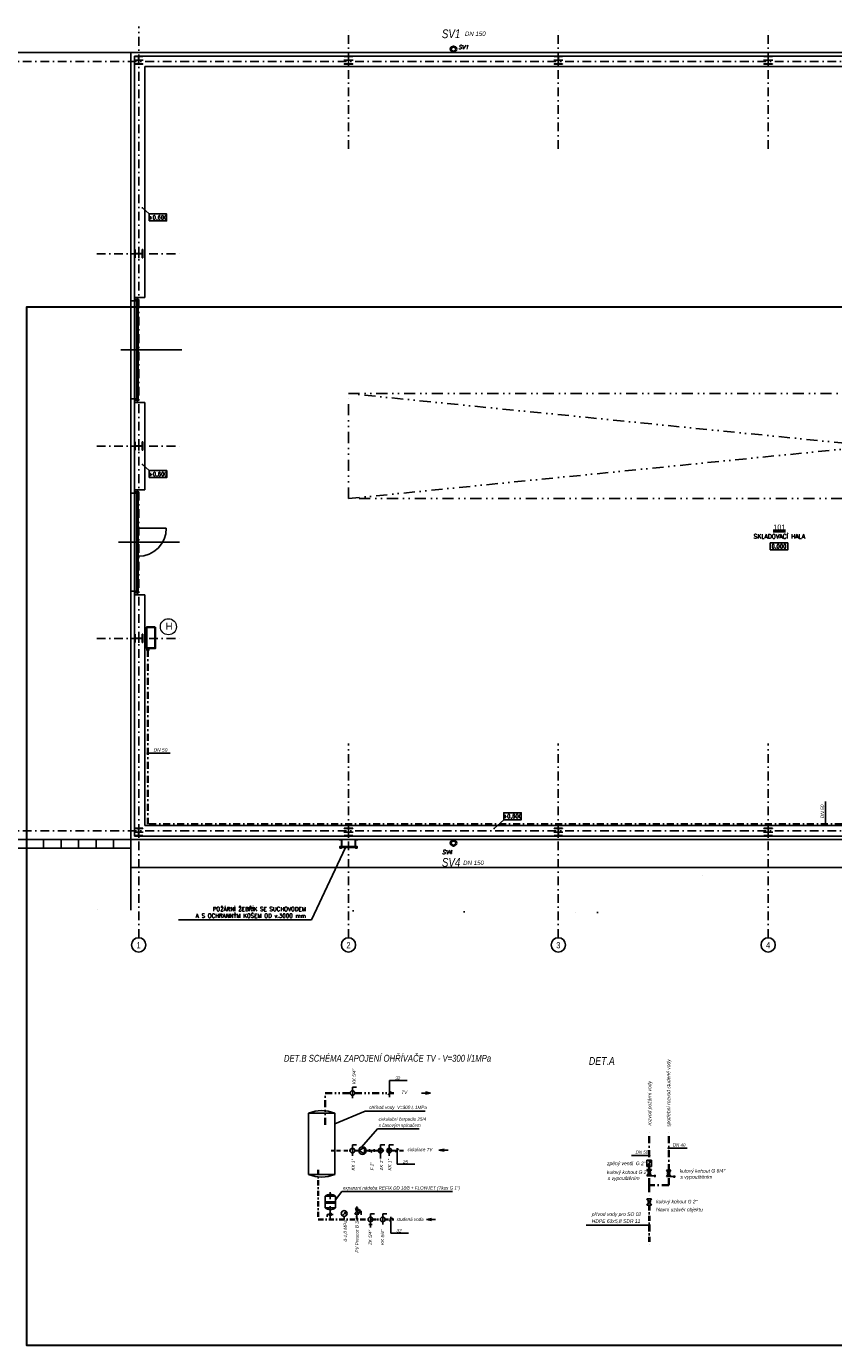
# Model space of a CAD drawing. Header units: millimetres. Extents: x 6435372 to 7248404, y 1559872 to 1886246.
# Tile 158 of 208: x 6866818 to 6889901, y 1756439 to 1794158. Entities that reach past the tile are written whole.
import ezdxf
from ezdxf.enums import TextEntityAlignment as Align

# ---------------------------------------------------------------- set-up
doc = ezdxf.new("R2010")
doc.units = ezdxf.units.MM
for name, pattern in [('ACAD_ISO13W100', [36, 12, -3, 12, -3, 0, -3, 0, -3]), ('CONTINOUS', [0]), ('CONTINUA', [0]), ('DASHDOT', [1, 0.5, -0.25, 0, -0.25]), ('DASHDOTX2', [2, 1, -0.5, 0, -0.5]), ('DIVIDE', [31.75, 12.7, -6.35, 0, -6.35, 0, -6.35]), ('DOT', [6.35, 0, -6.35]), ('DĚLICÍ', [1.25, 0.5, -0.25, 0, -0.25, 0, -0.25]), ('ČERCHOVANÁ', [1, 0.5, -0.25, 0, -0.25])]:
    doc.linetypes.add(name, pattern=pattern)
for name, color, linetype, lineweight in [('CKPOPISM', 8, 'Continuous', 50), ('CKPOPISM_POPIS', 8, 'Continuous', 25), ('LEGENDA', 7, 'Continuous', 0), ('UT_potrubí', 10, 'Continuous', 30), ('ZTI-cirkulace', 220, 'ACAD_ISO13W100', 30), ('ZTI-DEŠŤOVÁ-KANALIZACE', 210, 'KANALIZACE', 40), ('ZTI-POŽÁRNÍ', 200, 'ČERCHOVANÁ', 35), ('ZTI-VODA STUDENÁ', 170, 'ČERCHOVANÁ', 35), ('ZTI-VODA TEPLÁ', 10, 'DĚLICÍ', 35)]:
    doc.layers.add(name, color=color, linetype=linetype, lineweight=lineweight)
for name, color, linetype in [('matrice DPS', 122, 'Continuous'), ('ZTI', 7, 'Continuous'), ('ZTI-PROSTUPY', 7, 'Continuous'), ('ZTI_POPIS', 7, 'Continuous')]:
    doc.layers.add(name, color=color, linetype=linetype)
doc.styles.add('ARIAL', font='arial.ttf')
doc.styles.add('GENERATED_STYLE_1', font='arial.ttf')
doc.styles.add('INDRA', font='ariali.ttf')
doc.styles.add('KURZIVA', font='italic__.ttf')
doc.styles.get("Standard").update_dxf_attribs({"font": 'romans.shx'})
doc.linetypes.add('KANALIZACE', pattern='A,30,-3.5,["C",Standard,S=2.54,R=0,X=-3.81,Y=-1.27],-0.001', length=33.501)
doc.dimstyles.new('CADKON', dxfattribs={"dimscale": 100, "dimtxt": 2.2, "dimasz": 2.5, "dimexe": 1.8, "dimexo": 5, "dimgap": 0.6, "dimtad": 1, "dimrnd": 1, "dimtxsty": 'Standard', "dimblk1": 'OBLIQUE', "dimblk2": 'OBLIQUE', "dimsah": 1, "dimcen": 2.5, "dimadec": 1, "dimazin": 2, "dimtfac": 1, "dimtdec": 4, "dimtix": 1, "dimtmove": 2, "dimatfit": 3, "dimldrblk": 'OPEN30', "dimfxl": 5, "dimfxlon": 1, "dimtolj": 1, "dimarcsym": 0})
doc.dimstyles.new('CADKON$7', dxfattribs={"dimscale": 100, "dimtxt": 2.5, "dimasz": 2.5, "dimexe": 1.8, "dimexo": 5, "dimgap": 0.6, "dimtad": 1, "dimrnd": 1, "dimtxsty": 'Standard', "dimblk1": 'OBLIQUE', "dimblk2": 'OBLIQUE', "dimsah": 1, "dimcen": 2.5, "dimadec": 1, "dimazin": 2, "dimtfac": 1, "dimtdec": 4, "dimtix": 1, "dimtmove": 0, "dimatfit": 3, "dimldrblk": 'DOTSMALL', "dimfxl": 5, "dimfxlon": 1, "dimtfill": 1, "dimtolj": 1, "dimarcsym": 0})

# ---------------------------------------------------------------- blocks, each defined once
blk = doc.blocks.new('CK_S_EXT_HEAHEA240')
for p, q in [((-120, 115), (120, 115.0000000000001)), ((-120, 115), (-120, 103)), ((-120, 103), (-24.75, 103)), ((-3.75, -82), (-3.75, 82)), ((3.75, -82), (3.75, 82)), ((120, 103.0000000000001), (24.75, 103)), ((120, 115.0000000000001), (120, 103.0000000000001)), ((-120, -114.9999999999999), (-120, -102.9999999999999)), ((-120, -102.9999999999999), (-24.75, -103)), ((-120, -114.9999999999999), (120, -115)), ((120, -103), (24.75, -103)), ((120, -115), (120, -103))]:
    blk.add_line(p, q)
for centre, start, end in [((-24.75, 82), 0, 90), ((24.75, 82), 90, 180), ((-24.75, -82), 270, 0), ((24.75, -82), 180, 270)]:
    blk.add_arc(centre, 21, start, end)
blk = doc.blocks.new('*U1021')
at = {"color": 0, "linetype": 'ByBlock', "lineweight": -2}
blk.add_lwpolyline([(-5, -2), (5, -2), (5, 2), (-5, 2), (-5, -2)], dxfattribs=at)
blk = doc.blocks.new('_Oblique')
at = {"color": 0, "lineweight": -2}
blk.add_line((-0.5, -0.5), (0.5, 0.5), dxfattribs=at)
blk = doc.blocks.new('CKBL2031616152541')
blk = doc.blocks.new('_DotSmall')
at = {"color": 0, "linetype": 'ByBlock', "const_width": 0.5}
blk.add_lwpolyline([(-0.0625, 0, 1), (0.0625, 0, 1)], format="xyb", close=True, dxfattribs=at)

msp = doc.modelspace()

# ---------------------------------------------------------------- linework, layer by layer
at = {"layer": 'matrice DPS', "linetype": 'DASHDOT', "ltscale": 500}
for p, q in [((6870028.82786731, 1768099.774354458), (6870028.82786731, 1794158.008264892)), ((6876028.82786731, 1790658.008264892), (6876028.82786731, 1794158.008264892)), ((6882028.82786731, 1790658.008264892), (6882028.82786731, 1794158.008264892)), ((6888028.82786731, 1790658.008264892), (6888028.82786731, 1794158.008264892)), ((6858716.072197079, 1793158.008264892), (6913028.82786731, 1793158.008264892)), ((6868828.347661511, 1787658.008264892), (6871229.30807311, 1787658.008264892)), ((6868828.347661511, 1782158.008264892), (6871229.30807311, 1782158.008264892)), ((6868828.347661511, 1776658.008264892), (6871229.30807311, 1776658.008264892)), ((6876028.82786731, 1768099.774354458), (6876028.82786731, 1773658.008264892)), ((6882028.82786731, 1768099.774354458), (6882028.82786731, 1773658.008264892)), ((6888028.82786731, 1768099.774354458), (6888028.82786731, 1773658.008264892)), ((6858716.072197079, 1771158.008264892), (6896028.82786731, 1771158.008264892))]:
    msp.add_line(p, q, dxfattribs=at)
at = {"layer": 'matrice DPS', "ltscale": 500}
for p, q in [((6869808.82786731, 1793408.008264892), (6860308.82786731, 1793408.008264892)), ((6869808.82786731, 1793408.008264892), (6861547.712166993, 1793408.008264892)), ((6869808.82786731, 1793408.008264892), (6861608.82786731, 1793408.008264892)), ((6912248.82786731, 1793408.008264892), (6869808.82786731, 1793408.008264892)), ((6869808.82786731, 1793408.008264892), (6869808.82786731, 1786308.008264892)), ((6870158.82786731, 1793193.008264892), (6869898.82786731, 1793193.008264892)), ((6912148.82786731, 1793308.008264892), (6869908.82786731, 1793308.008264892)), ((6869908.82786731, 1793308.008264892), (6869908.82786731, 1786308.008264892)), ((6870028.82786731, 1793353.008264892), (6870028.82786731, 1793068.008264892)), ((6876158.82786731, 1793193.008264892), (6875898.82786731, 1793193.008264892)), ((6876028.82786731, 1793353.008264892), (6876028.82786731, 1793068.008264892)), ((6882158.82786731, 1793193.008264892), (6881898.82786731, 1793193.008264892)), ((6882028.82786731, 1793353.008264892), (6882028.82786731, 1793068.008264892)), ((6888158.82786731, 1793193.008264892), (6887898.82786731, 1793193.008264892)), ((6888028.82786731, 1793353.008264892), (6888028.82786731, 1793068.008264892)), ((6870208.82786731, 1793008.008264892), (6911848.82786731, 1793008.008264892)), ((6870208.82786731, 1786408.008264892), (6870208.82786731, 1793008.008264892)), ((6869903.82786731, 1787658.008264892), (6870153.82786731, 1787658.008264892)), ((6870028.82786731, 1787788.008264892), (6870028.82786731, 1787528.008264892)), ((6869908.82786731, 1786408.008264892), (6870208.82786731, 1786408.008264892)), ((6870068.82786731, 1786408.008264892), (6869918.82786731, 1786408.008264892)), ((6869918.82786731, 1786308.008264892), (6869918.82786731, 1786408.008264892)), ((6869808.82786731, 1783508.008264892), (6869808.82786731, 1786308.008264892)), ((6869908.82786731, 1786308.008264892), (6869808.82786731, 1786308.008264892)), ((6869908.82786731, 1786358.008264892), (6869908.82786731, 1783458.008264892)), ((6869908.82786731, 1783508.008264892), (6869908.82786731, 1786308.008264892)), ((6869918.82786731, 1786308.008264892), (6869958.82786731, 1786308.008264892)), ((6869958.82786731, 1786348.008264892), (6869958.82786731, 1786308.008264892)), ((6869968.82786731, 1786368.008264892), (6869968.82786731, 1783448.008264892)), ((6869968.82786731, 1786368.008264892), (6870018.82786731, 1786368.008264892)), ((6870018.82786731, 1786368.008264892), (6870018.82786731, 1783448.008264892)), ((6871258.82786731, 1784908.008264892), (6869515.2706508, 1784908.008264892)), ((6869808.82786731, 1783508.008264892), (6869808.82786731, 1780808.008264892)), ((6869908.82786731, 1783508.008264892), (6869808.82786731, 1783508.008264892)), ((6869908.82786731, 1783508.008264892), (6869908.82786731, 1780808.008264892)), ((6869908.82786731, 1783408.008264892), (6870208.82786731, 1783408.008264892)), ((6869918.82786731, 1783508.008264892), (6869918.82786731, 1783408.008264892)), ((6869918.82786731, 1783508.008264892), (6869958.82786731, 1783508.008264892)), ((6870068.82786731, 1783408.008264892), (6869918.82786731, 1783408.008264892)), ((6869958.82786731, 1783468.008264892), (6869958.82786731, 1783508.008264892)), ((6869968.82786731, 1783448.008264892), (6870018.82786731, 1783448.008264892)), ((6870208.82786731, 1780908.008264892), (6870208.82786731, 1783408.008264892)), ((6870028.82786731, 1782288.008264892), (6870028.82786731, 1782028.008264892)), ((6869903.82786731, 1782158.008264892), (6870153.82786731, 1782158.008264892)), ((6869808.82786731, 1778008.008264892), (6869808.82786731, 1780808.008264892)), ((6869908.82786731, 1780808.008264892), (6869808.82786731, 1780808.008264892)), ((6869908.82786731, 1780908.008264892), (6870208.82786731, 1780908.008264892)), ((6869908.82786731, 1780858.008264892), (6869908.82786731, 1777958.008264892)), ((6869908.82786731, 1778008.008264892), (6869908.82786731, 1780808.008264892)), ((6870068.82786731, 1780908.008264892), (6869918.82786731, 1780908.008264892)), ((6869918.82786731, 1780808.008264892), (6869918.82786731, 1780908.008264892)), ((6869918.82786731, 1780808.008264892), (6869958.82786731, 1780808.008264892)), ((6869958.82786731, 1780848.008264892), (6869958.82786731, 1780808.008264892)), ((6869968.82786731, 1780868.008264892), (6869968.82786731, 1777948.008264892)), ((6869968.82786731, 1780868.008264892), (6870018.82786731, 1780868.008264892)), ((6870018.82786731, 1780868.008264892), (6870018.82786731, 1777948.008264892)), ((6869968.82786731, 1779008.008264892), (6869968.82786731, 1779908.008264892)), ((6870018.82786731, 1779908.008264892), (6869968.82786731, 1779908.008264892)), ((6869968.82786731, 1779808.008264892), (6869968.82786731, 1779908.008264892)), ((6869968.82786731, 1779908.008264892), (6870018.82786731, 1779908.008264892)), ((6869968.82786731, 1779808.008264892), (6869968.82786731, 1778908.008264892)), ((6870018.82786731, 1779808.008264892), (6869968.82786731, 1779808.008264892)), ((6870018.82786731, 1779008.008264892), (6870018.82786731, 1779908.008264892)), ((6870018.82786731, 1779908.008264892), (6870018.82786731, 1779808.008264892)), ((6870018.82786731, 1779808.008264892), (6870018.82786731, 1778908.008264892)), ((6870018.82786731, 1779808.008264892), (6870818.82786731, 1779808.008264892)), ((6871200.429837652, 1779408.008264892), (6869455.347856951, 1779408.008264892)), ((6869818.82786731, 1779408.008264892), (6871034.82786731, 1779408.008264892)), ((6870018.82786731, 1779008.008264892), (6869968.82786731, 1779008.008264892)), ((6869968.82786731, 1779008.008264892), (6870018.82786731, 1779008.008264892)), ((6869968.82786731, 1778908.008264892), (6869968.82786731, 1779008.008264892)), ((6870018.82786731, 1778908.008264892), (6869968.82786731, 1778908.008264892)), ((6870018.82786731, 1779008.008264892), (6870018.82786731, 1778908.008264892)), ((6869808.82786731, 1778008.008264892), (6869808.82786731, 1770908.008264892)), ((6869908.82786731, 1778008.008264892), (6869808.82786731, 1778008.008264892)), ((6869908.82786731, 1778008.008264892), (6869908.82786731, 1771008.008264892)), ((6869908.82786731, 1777908.008264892), (6870208.82786731, 1777908.008264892)), ((6869918.82786731, 1778008.008264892), (6869918.82786731, 1777908.008264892)), ((6869918.82786731, 1778008.008264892), (6869958.82786731, 1778008.008264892)), ((6870068.82786731, 1777908.008264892), (6869918.82786731, 1777908.008264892)), ((6869958.82786731, 1777968.008264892), (6869958.82786731, 1778008.008264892)), ((6869968.82786731, 1777948.008264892), (6870018.82786731, 1777948.008264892)), ((6870208.82786731, 1771308.008264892), (6870208.82786731, 1777908.008264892)), ((6869903.82786731, 1776658.008264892), (6870153.82786731, 1776658.008264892)), ((6870028.82786731, 1776788.008264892), (6870028.82786731, 1776528.008264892)), ((6906743.82786731, 1771308.008264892), (6870208.82786731, 1771308.008264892)), ((6870158.82786731, 1771123.008264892), (6869898.82786731, 1771123.008264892)), ((6869908.82786731, 1771008.008264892), (6906743.82786731, 1771008.008264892)), ((6870028.82786731, 1771248.008264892), (6870028.82786731, 1770998.008264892)), ((6876158.82786731, 1771123.008264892), (6875898.82786731, 1771123.008264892)), ((6876028.82786731, 1771248.008264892), (6876028.82786731, 1770998.008264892)), ((6882158.82786731, 1771123.008264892), (6881898.82786731, 1771123.008264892)), ((6882028.82786731, 1771248.008264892), (6882028.82786731, 1770998.008264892)), ((6888158.82786731, 1771123.008264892), (6887898.82786731, 1771123.008264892)), ((6888028.82786731, 1771248.008264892), (6888028.82786731, 1770998.008264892)), ((6869808.82786731, 1770908.008264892), (6860308.82786731, 1770908.008264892)), ((6869808.82786731, 1770908.008264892), (6861547.712166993, 1770908.008264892)), ((6869808.82786731, 1770908.008264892), (6863506.36276434, 1770908.008264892)), ((6869808.82786731, 1770658.008264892), (6863781.03392034, 1770658.008264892)), ((6867308.82786731, 1770908.008264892), (6867308.82786731, 1770658.008264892)), ((6867808.82786731, 1770908.008264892), (6867808.82786731, 1770658.008264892)), ((6868308.82786731, 1770908.008264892), (6868308.82786731, 1770658.008264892)), ((6868808.82786731, 1770908.008264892), (6868808.82786731, 1770658.008264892)), ((6869308.82786731, 1770908.008264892), (6869308.82786731, 1770658.008264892)), ((6869808.82786731, 1770908.008264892), (6895308.82786731, 1770908.008264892)), ((6869808.82786731, 1770908.008264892), (6869808.82786731, 1770108.008264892)), ((6869808.82786731, 1770908.008264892), (6869808.82786731, 1768908.008264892)), ((6869808.82786731, 1770108.008264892), (6894508.82786731, 1770108.008264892))]:
    msp.add_line(p, q, dxfattribs=at)
at = {"layer": 'matrice DPS', "linetype": 'DIVIDE', "ltscale": 25}
for p, q in [((6876028.82786731, 1780658.008264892), (6906028.82786731, 1783658.008264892)), ((6906028.82786731, 1780658.008264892), (6876028.82786731, 1783658.008264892))]:
    msp.add_line(p, q, dxfattribs=at)
at = {"layer": 'matrice DPS', "linetype": 'DOT', "ltscale": 500}
for p, q in [((6883146.561200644, 1768821.175849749), (6889088.82786731, 1770908.008264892)), ((6865676.757871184, 1768932.559569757), (6869808.82786731, 1768908.008264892)), ((6869808.82786731, 1768908.008264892), (6883146.561200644, 1768821.175849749))]:
    msp.add_line(p, q, dxfattribs=at)
at = {"layer": 'matrice DPS', "linetype": 'DIVIDE', "ltscale": 25}
msp.add_lwpolyline([(6876028.82786731, 1783658.008264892), (6906028.82786731, 1783658.008264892), (6906028.82786731, 1780658.008264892), (6876028.82786731, 1780658.008264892)], close=True, dxfattribs=at)
at = {"layer": 'matrice DPS', "ltscale": 500}
for points in [[(6875792.636604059, 1770883.19817755), (6875792.636604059, 1770932.294725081)], [(6876265.019130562, 1770883.19817755), (6876265.019130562, 1770932.294725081)], [(6875758.466793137, 1770908.008264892), (6875837.059407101, 1770908.008264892), (6875837.059407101, 1770667.008264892)], [(6875758.466793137, 1770908.008264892), (6875758.466793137, 1770902.008264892)], [(6875758.466793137, 1770902.008264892), (6875831.059407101, 1770902.008264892), (6875831.059407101, 1770667.008264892)], [(6875831.059407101, 1770662.523045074), (6875781.059407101, 1770712.523045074)], [(6875831.059407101, 1770712.523045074), (6875781.059407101, 1770662.523045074)], [(6875781.059407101, 1770694.852436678), (6876276.59632752, 1770694.852436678)], [(6875837.059407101, 1770667.008264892), (6875831.059407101, 1770667.008264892)], [(6876299.188941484, 1770908.008264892), (6876220.59632752, 1770908.008264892), (6876220.59632752, 1770667.008264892)], [(6876220.59632752, 1770667.008264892), (6876226.59632752, 1770667.008264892)], [(6876299.188941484, 1770902.008264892), (6876226.59632752, 1770902.008264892), (6876226.59632752, 1770667.008264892)], [(6876276.59632752, 1770662.523045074), (6876226.59632752, 1770712.523045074)], [(6876276.59632752, 1770712.523045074), (6876226.59632752, 1770662.523045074)], [(6876299.188941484, 1770902.008264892), (6876299.188941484, 1770908.008264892)]]:
    msp.add_lwpolyline(points, dxfattribs=at)
for points in [[(6875781.059407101, 1770712.523045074), (6875781.059407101, 1770662.523045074), (6875831.059407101, 1770662.523045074), (6875831.059407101, 1770712.523045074)], [(6875831.059407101, 1770710.852436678), (6876226.59632752, 1770710.852436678), (6876226.59632752, 1770678.852436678), (6875831.059407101, 1770678.852436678)], [(6876226.59632752, 1770712.523045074), (6876226.59632752, 1770662.523045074), (6876276.59632752, 1770662.523045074), (6876276.59632752, 1770712.523045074)]]:
    msp.add_lwpolyline(points, close=True, dxfattribs=at)
for centre, radius in [((6879028.180465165, 1793508.008264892), 75), ((6875806.059407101, 1770687.523045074), 25), ((6876251.59632752, 1770687.523045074), 25), ((6879028.180465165, 1770808.008264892), 75), ((6870028.82786731, 1767895.851711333), 203.9226431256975), ((6876028.82786731, 1767895.851711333), 203.9226431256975), ((6882028.82786731, 1767895.851711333), 203.9226431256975), ((6888028.82786731, 1767895.851711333), 203.9226431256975)]:
    msp.add_circle(centre, radius, dxfattribs=at)
msp.add_arc((6870018.82786731, 1779808.008264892), 800, 270, 0, dxfattribs=at)
at = {"layer": 'UT_potrubí', "ltscale": 400}
msp.add_lwpolyline([(6926827.089985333, 1786138.556343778), (6926827.089985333, 1756438.556343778), (6866827.089985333, 1756438.556343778), (6866827.089985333, 1786138.556343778)], close=True, dxfattribs=at)
at = {"layer": 'ZTI', "ltscale": 200}
for p, q in [((6884629.53738741, 1761878.062670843), (6884124.594542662, 1761878.06267205)), ((6885711.43864038, 1762083.961393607), (6885206.495795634, 1762083.961394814))]:
    msp.add_line(p, q, dxfattribs=at)
at = {"layer": 'ZTI-cirkulace', "ltscale": 10}
for p, q in [((6875533.669670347, 1762013.537354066), (6876072.280735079, 1762013.537354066)), ((6876205.992934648, 1762013.537354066), (6876323.944412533, 1762013.537354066)), ((6876537.279584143, 1762013.537354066), (6876632.141624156, 1762013.537354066)), ((6876765.853823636, 1762013.537354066), (6877622.592285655, 1762013.537354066))]:
    msp.add_line(p, q, dxfattribs=at)
at = {"layer": 'ZTI-DEŠŤOVÁ-KANALIZACE', "ltscale": 400}
for centre in [(6879031.180465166, 1793508.008264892), (6879031.180465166, 1770808.008264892)]:
    msp.add_circle(centre, 75, dxfattribs=at)
at = {"layer": 'ZTI-POŽÁRNÍ', "ltscale": 400}
for p, q in [((6870290.617879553, 1776332.78015109), (6870290.617879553, 1771343.821594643)), ((6902538.897938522, 1771343.821594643), (6870290.617879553, 1771343.821594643)), ((6884629.53738741, 1761025.34848284), (6884629.53738741, 1762608.476535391)), ((6884629.53738741, 1761025.34848284), (6884629.53738741, 1760634.076314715))]:
    msp.add_line(p, q, dxfattribs=at)
at = {"layer": 'ZTI-POŽÁRNÍ', "linetype": 'CONTINOUS', "ltscale": 400}
msp.add_lwpolyline([(6870504.804549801, 1776979.904127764), (6870504.804549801, 1776379.904127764), (6870254.804549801, 1776379.904127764), (6870254.804549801, 1776979.904127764)], close=True, dxfattribs=at)
at = {"layer": 'ZTI-POŽÁRNÍ', "linetype": 'Continuous', "lineweight": 18, "ltscale": 400}
msp.add_circle((6870879.689134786, 1776992.726000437), 230.540522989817, dxfattribs=at)
at = {"layer": 'ZTI-POŽÁRNÍ', "ltscale": 400}
msp.add_circle((6870290.617879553, 1776332.78015109), 23.79950971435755, dxfattribs=at)
at = {"layer": 'ZTI-VODA STUDENÁ', "ltscale": 400}
for q in [(6885185.402045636, 1762597.751730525), (6884629.537387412, 1761025.34848284)]:
    msp.add_line((6885185.402045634, 1761025.34848284), q, dxfattribs=at)
at = {"layer": 'ZTI-VODA STUDENÁ', "ltscale": 300}
for p, q in [((6875162.580915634, 1761467.850863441), (6875162.580915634, 1760045.65159382)), ((6875162.580915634, 1760045.65159382), (6876587.608595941, 1760045.65159382))]:
    msp.add_line(p, q, dxfattribs=at)
at = {"layer": 'ZTI-VODA STUDENÁ', "color": 140, "lineweight": 40, "ltscale": 300}
msp.add_line((6884629.53738741, 1760452.764486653), (6884629.53738741, 1759313.055255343), dxfattribs=at)
at = {"layer": 'ZTI-VODA STUDENÁ', "ltscale": 200}
for p, q in [((6876721.320795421, 1760045.65159382), (6876940.84084365, 1760045.65159382)), ((6877074.553043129, 1760045.65159382), (6877326.707693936, 1760045.65159382))]:
    msp.add_line(p, q, dxfattribs=at)
at = {"layer": 'ZTI-VODA TEPLÁ', "ltscale": 400}
for p, q in [((6875360.495735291, 1762752.747075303), (6875360.495735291, 1763661.015734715)), ((6875360.495735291, 1763661.015734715), (6876072.280735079, 1763661.015734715)), ((6876205.992934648, 1763661.015734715), (6877326.707693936, 1763661.015734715))]:
    msp.add_line(p, q, dxfattribs=at)
at = {"layer": 'ZTI_POPIS', "ltscale": 200}
for p, q in [((6870301.833695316, 1773376.123153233), (6870932.172645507, 1773376.098774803)), ((6889672.185139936, 1771361.067452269), (6889672.209518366, 1771991.406402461)), ((6876139.136834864, 1763823.532473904), (6876261.023028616, 1763823.532473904)), ((6876139.136834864, 1763515.891372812), (6876139.136834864, 1763823.532473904)), ((6877205.705020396, 1764017.336679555), (6877205.705020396, 1763543.188996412)), ((6877205.705020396, 1764017.336679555), (6877703.001748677, 1764017.336679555)), ((6877158.145520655, 1763607.363085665), (6877253.264520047, 1763702.482085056)), ((6878115.206937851, 1763661.015734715), (6878375.487196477, 1763661.015734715)), ((6878375.487196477, 1763661.015734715), (6878227.869786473, 1763690.18487863)), ((6878375.487196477, 1763661.015734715), (6878227.869786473, 1763631.84659071)), ((6874887.358578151, 1763079.970225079), (6875635.716710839, 1763079.970225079)), ((6874887.358578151, 1761335.244977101), (6874887.358578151, 1763079.970225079)), ((6875635.716710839, 1762782.864179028), (6876508.755309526, 1763142.640729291)), ((6875635.716710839, 1763079.970225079), (6875635.716710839, 1761335.244977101)), ((6876508.755309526, 1763142.640729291), (6878222.764540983, 1763142.640729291)), ((6876401.377166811, 1762116.120483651), (6876859.673819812, 1762638.802071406)), ((6876859.673819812, 1762638.802071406), (6878053.441293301, 1762638.802071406)), ((6876139.136834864, 1761868.412992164), (6876139.136834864, 1762176.054093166)), ((6876139.136834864, 1762176.054093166), (6876261.023028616, 1762176.054093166)), ((6876323.944412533, 1762013.537354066), (6876488.808289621, 1762102.930673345)), ((6876488.808289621, 1761924.144034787), (6876323.944412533, 1762013.537354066)), ((6876488.808289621, 1761924.144034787), (6876488.808289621, 1762102.930673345)), ((6876945.853823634, 1762176.054093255), (6877067.740017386, 1762176.054093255)), ((6876945.853823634, 1761788.076106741), (6876945.853823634, 1762176.054093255)), ((6877193.474114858, 1762176.054093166), (6877315.36030852, 1762176.054093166)), ((6877193.474114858, 1761868.412992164), (6877193.474114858, 1762176.054093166)), ((6877376.172727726, 1761965.977854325), (6877471.291727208, 1762061.096853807)), ((6877423.732227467, 1762088.773465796), (6877423.732227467, 1761622.178157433)), ((6878613.86005581, 1762028.153577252), (6878761.477465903, 1762057.322721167)), ((6878613.86005581, 1762028.153577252), (6878761.477465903, 1761998.984433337)), ((6878613.86005581, 1762028.153577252), (6878874.140314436, 1762028.153577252)), ((6877423.732227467, 1761622.178157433), (6877921.02895575, 1761622.178157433)), ((6875635.716710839, 1761335.244977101), (6874887.358578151, 1761335.244977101)), ((6875658.524624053, 1760607.357140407), (6875837.179901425, 1760846.418113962)), ((6875837.179901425, 1760846.418113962), (6879000.345056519, 1760846.418113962)), ((6875359.990709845, 1760377.753131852), (6875359.990709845, 1760708.901313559)), ((6875359.990709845, 1760708.901313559), (6875658.524624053, 1760708.901313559)), ((6875359.990709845, 1760377.753131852), (6875658.524624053, 1760377.753131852)), ((6875658.524624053, 1760708.901313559), (6875658.524624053, 1760377.753131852)), ((6876266.67664877, 1760281.599363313), (6876266.67664877, 1760415.103255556)), ((6875546.864223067, 1760190.185554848), (6875417.842001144, 1760190.185554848)), ((6875417.842001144, 1760190.185554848), (6875417.842001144, 1760121.624570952)), ((6875509.257666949, 1760045.65159382), (6875509.257666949, 1760324.848563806)), ((6875590.89012057, 1760190.185554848), (6875546.864223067, 1760190.185554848)), ((6875864.45806456, 1760164.894842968), (6875952.821367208, 1760253.151578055)), ((6875952.821367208, 1760253.151578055), (6875900.956648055, 1760224.372351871)), ((6875905.639675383, 1760132.805927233), (6875905.639675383, 1760045.65159382)), ((6875952.821367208, 1760253.151578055), (6875923.979574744, 1760201.321625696)), ((6876213.709317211, 1760198.745358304), (6876266.67664877, 1760281.599363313)), ((6876306.402147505, 1760364.453368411), (6876215.386509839, 1760341.272993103)), ((6876215.386509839, 1760341.272993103), (6876310.695174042, 1760335.444378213)), ((6876310.695174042, 1760335.444378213), (6876215.386509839, 1760317.957963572)), ((6876215.386509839, 1760317.957963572), (6876291.243886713, 1760314.072220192)), ((6876266.67664877, 1760281.599363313), (6876349.530653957, 1760334.566694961)), ((6876319.643980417, 1760198.745358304), (6876266.67664877, 1760281.599363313)), ((6876266.67664877, 1760281.599363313), (6876349.530653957, 1760228.632031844)), ((6876266.67664877, 1760198.745358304), (6876266.67664877, 1760045.65159382)), ((6876349.530653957, 1760281.599363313), (6876394.035613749, 1760281.599363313)), ((6876394.035613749, 1760281.599363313), (6876394.035613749, 1760182.306311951)), ((6876654.464695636, 1760208.16833292), (6876776.350889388, 1760208.16833292)), ((6876654.464695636, 1759820.190346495), (6876654.464695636, 1760208.16833292)), ((6877007.696943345, 1760112.507693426), (6877007.696943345, 1760208.16833292)), ((6877007.696943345, 1760208.16833292), (6877129.583137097, 1760208.16833292)), ((6877007.696943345, 1759900.527231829), (6877007.696943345, 1760112.507693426)), ((6877196.12522343, 1759998.09209408), (6877291.244222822, 1760093.211093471)), ((6877243.68472317, 1760120.887705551), (6877243.68472317, 1759654.292397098)), ((6878259.187554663, 1760045.65159382), (6878406.804964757, 1760074.820737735)), ((6878259.187554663, 1760045.65159382), (6878406.804964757, 1760016.482449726)), ((6878259.187554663, 1760045.65159382), (6878519.467813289, 1760045.65159382)), ((6876607.994591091, 1759900.527231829), (6876700.934800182, 1759900.527231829)), ((6877243.68472317, 1759654.292397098), (6877740.981451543, 1759654.292397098))]:
    msp.add_line(p, q, dxfattribs=at)
at = {"layer": 'ZTI_POPIS', "linetype": 'CONTINUA', "ltscale": 100}
for p, q in [((6876632.141624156, 1761976.394117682), (6876632.141624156, 1762050.68059045)), ((6876632.141624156, 1762013.537354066), (6876761.789785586, 1762013.537354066)), ((6876696.965704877, 1762013.537354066), (6876673.478840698, 1761960.323826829)), ((6876761.789785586, 1761976.394117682), (6876761.789785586, 1762050.68059045))]:
    msp.add_line(p, q, dxfattribs=at)
at = {"layer": 'ZTI_POPIS', "ltscale": 800}
for p, q in [((6884564.337712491, 1761555.281728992), (6884694.737062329, 1761736.593557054)), ((6884694.737062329, 1761289.502766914), (6884564.337712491, 1761470.814594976)), ((6884564.337712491, 1761289.502766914), (6884694.737062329, 1761470.814594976)), ((6884694.737062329, 1761289.502766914), (6884819.846132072, 1761289.502766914)), ((6884788.721773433, 1761256.39657332), (6884788.721773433, 1761322.608960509)), ((6885250.601720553, 1761272.830208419), (6885120.202370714, 1761454.142036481)), ((6885120.202370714, 1761272.830208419), (6885250.601720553, 1761454.142036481)), ((6885250.601720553, 1761272.830208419), (6885375.710790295, 1761272.830208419)), ((6885344.586431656, 1761239.724014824), (6885344.586431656, 1761305.936402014)), ((6884694.737062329, 1760452.764486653), (6884564.337712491, 1760634.076314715)), ((6884564.337712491, 1760452.764486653), (6884694.737062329, 1760634.076314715))]:
    msp.add_line(p, q, dxfattribs=at)
at = {"layer": 'ZTI_POPIS', "ltscale": 400}
for p, q in [((6884564.337712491, 1761736.593557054), (6884564.337712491, 1761555.281728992)), ((6884694.737062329, 1761736.593557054), (6884694.737062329, 1761555.281728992)), ((6882826.62555467, 1759882.909870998), (6884662.870720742, 1759882.909870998))]:
    msp.add_line(p, q, dxfattribs=at)
at = {"layer": 'ZTI_POPIS', "linetype": 'DASHDOTX2', "ltscale": 200}
for p, q in [((6875509.257666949, 1760828.083344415), (6875509.257666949, 1760174.722784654)), ((6876682.68503708, 1760045.65159382), (6876831.179496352, 1760045.65159382))]:
    msp.add_line(p, q, dxfattribs=at)
at = {"layer": 'ZTI_POPIS', "color": 7, "ltscale": 200}
for p, q in [((6875359.990709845, 1760551.291212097), (6875658.524624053, 1760551.291212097)), ((6875359.990709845, 1760515.877293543), (6875658.524624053, 1760515.877293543))]:
    msp.add_line(p, q, dxfattribs=at)
at = {"layer": 'ZTI_POPIS', "ltscale": 800}
for points in [[(6884564.337712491, 1761736.593557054), (6884694.737062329, 1761736.593557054)], [(6884694.737062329, 1761555.281728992), (6884564.337712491, 1761555.281728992)], [(6884564.337712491, 1761470.814594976), (6884694.737062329, 1761470.814594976)], [(6884694.737062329, 1761289.502766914), (6884564.337712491, 1761289.502766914)], [(6885120.202370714, 1761454.142036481), (6885250.601720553, 1761454.142036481)], [(6885250.601720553, 1761272.830208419), (6885120.202370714, 1761272.830208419)], [(6884564.337712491, 1760634.076314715), (6884694.737062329, 1760634.076314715)], [(6884694.737062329, 1760452.764486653), (6884564.337712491, 1760452.764486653)]]:
    msp.add_lwpolyline(points, dxfattribs=at)
at = {"layer": 'ZTI_POPIS', "ltscale": 200}
for points in [[(6876319.643980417, 1760198.745358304), (6876213.709317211, 1760198.745358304)], [(6876226.951150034, 1760364.453368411), (6876306.402147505, 1760364.453368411)], [(6876349.530653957, 1760334.566694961), (6876349.530653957, 1760228.632031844)]]:
    msp.add_lwpolyline(points, dxfattribs=at)
for centre, radius in [((6876139.136834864, 1763661.015734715), 66.85609973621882), ((6876139.136834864, 1762013.537354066), 66.85609973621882), ((6876430.611998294, 1762013.537354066), 106.6675857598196), ((6876945.853823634, 1762013.537354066), 66.85609973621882), ((6877193.474114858, 1762013.537354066), 66.85609973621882), ((6875509.257666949, 1760190.185554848), 37.60655610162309), ((6875905.639675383, 1760215.04293655), 82.23700919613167), ((6876654.464695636, 1760045.65159382), 66.85609973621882), ((6877007.696943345, 1760045.65159382), 66.85609973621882)]:
    msp.add_circle(centre, radius, dxfattribs=at)
at = {"layer": 'ZTI_POPIS', "ltscale": 800}
for centre in [(6884629.53738741, 1761380.158680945), (6885185.402045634, 1761363.48612245), (6884629.53738731, 1760543.420400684)]:
    msp.add_circle(centre, 36.22131959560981, dxfattribs=at)
at = {"layer": 'ZTI_POPIS', "ltscale": 200}
for centre, radius, start, end in [((6875261.53764445, 1762239.58148457), 919.9256539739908, 65.99921035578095, 114.0007896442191), ((6875261.53764445, 1762175.63371761), 919.9256539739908, 245.9992103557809, 294.000789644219), ((6875509.257666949, 1760524.779867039), 237.0260145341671, 50.96837300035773, 129.0316269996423), ((6875509.257666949, 1760561.874578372), 237.0260145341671, 230.9683730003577, 309.0316269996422)]:
    msp.add_arc(centre, radius, start, end, dxfattribs=at)

# ---------------------------------------------------------------- block references
at = {"layer": 'matrice DPS', "ltscale": 500}
for p, rotation in [((6870028.82786731, 1793193.008264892), 180), ((6876028.82786731, 1793193.008264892), 180), ((6882028.82786731, 1793193.008264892), 180), ((6888028.82786731, 1793193.008264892), 180), ((6870028.82786731, 1787658.008264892), 270), ((6870028.82786731, 1782158.008264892), 270), ((6870028.82786731, 1776658.008264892), 270), ((6870028.82786731, 1771123.008264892), 180), ((6876028.82786731, 1771123.008264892), 180), ((6882028.82786731, 1771123.008264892), 180), ((6888028.82786731, 1771123.008264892), 180)]:
    msp.add_blockref('CK_S_EXT_HEAHEA240', p, dxfattribs=dict(at, rotation=rotation))
ref = msp.add_blockref('*U1021', (6870578.156672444, 1788694.10572217), dxfattribs=dict(at, xscale=50, yscale=50, zscale=50))
ref.add_attrib('Výška', '+0,600', dxfattribs={"layer": '0', "color": 0, "linetype": 'ByBlock', "lineweight": -2, "height": 110}).set_placement((6870578.156672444, 1788694.10572217), align=Align.MIDDLE_CENTER)
ref = msp.add_blockref('*U1021', (6870583.224625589, 1781357.482656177), dxfattribs=dict(at, xscale=50, yscale=50, zscale=50))
ref.add_attrib('Výška', '+0,600', dxfattribs={"layer": '0', "color": 0, "linetype": 'ByBlock', "lineweight": -2, "height": 110}).set_placement((6870583.224625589, 1781357.482656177), align=Align.MIDDLE_CENTER)
ref = msp.add_blockref('CKBL2031616152541', (6888348.978514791, 1779513.868590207), dxfattribs=at)
ref.add_attrib('CISLO', '%%U101', dxfattribs={"layer": 'CKPOPISM', "height": 150, "style": 'ARIAL'}).set_placement((6888348.978514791, 1779763.868590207), align=Align.CENTER)
ref.add_attrib('JMENO', 'SKLADOVACÍ HALA', dxfattribs={"layer": 'CKPOPISM_POPIS', "height": 125}).set_placement((6888348.978514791, 1779513.868590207), align=Align.CENTER)
ref = msp.add_blockref('*U1021', (6888337.045371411, 1779290.658632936), dxfattribs=dict(at, xscale=50, yscale=50, zscale=50))
ref.add_attrib('Výška', '0,000', dxfattribs={"layer": '0', "color": 0, "linetype": 'ByBlock', "lineweight": -2, "height": 110}).set_placement((6888337.045371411, 1779290.658632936), align=Align.MIDDLE_CENTER)
ref = msp.add_blockref('*U1021', (6880716.434202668, 1771575.650268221), dxfattribs=dict(at, xscale=50, yscale=50, zscale=50))
ref.add_attrib('Výška', '+0,600', dxfattribs={"layer": '0', "color": 0, "linetype": 'ByBlock', "lineweight": -2, "height": 110}).set_placement((6880716.434202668, 1771575.650268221), align=Align.MIDDLE_CENTER)
at = {"layer": 'ZTI', "ltscale": 200, "xscale": 168.7499999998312, "yscale": 337.4999999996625, "zscale": 168.7499999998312, "rotation": 270}
for p in [(6884629.53738741, 1761878.062670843), (6885185.402045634, 1762083.961394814)]:
    msp.add_blockref('_DotSmall', p, dxfattribs=at)
at = {"layer": 'ZTI_POPIS', "ltscale": 200, "xscale": 168.75, "yscale": 337.4999999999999, "zscale": 168.75}
for p, rotation in [((6870287.501981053, 1773376.147531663), 89.9999999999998), ((6889672.160761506, 1771346.735738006), 179.9999999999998)]:
    msp.add_blockref('_DotSmall', p, dxfattribs=dict(at, rotation=rotation))

# ---------------------------------------------------------------- texts
at = {"layer": 'LEGENDA', "ltscale": 400, "style": 'INDRA', "width": 0.8}
msp.add_text('DET.A', height=224.999999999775, dxfattribs=at).set_placement((6883273.146903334, 1764577.61680606), align=Align.MIDDLE)
at = {"layer": 'matrice DPS', "ltscale": 500, "style": 'KURZIVA'}
for s, p in [('SV1', (6879168.019826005, 1793506.398189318)), ('SV4', (6878704.619778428, 1770490.655765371))]:
    msp.add_text(s, height=115, dxfattribs=at).set_placement(p)
at = {"layer": 'matrice DPS', "ltscale": 500, "style": 'ARIAL', "width": 0.8}
for s, p in [('1', (6870028.82786731, 1767887.393833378)), ('2', (6876028.82786731, 1767887.393833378)), ('3', (6882028.82786731, 1767887.393833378)), ('4', (6888028.82786731, 1767887.393833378))]:
    msp.add_text(s, height=175, dxfattribs=at).set_placement(p, align=Align.MIDDLE)
at = {"layer": 'matrice DPS', "ltscale": 500, "insert": (6874808.613259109, 1768671.911917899), "char_height": 115, "attachment_point": 9}
msp.add_mtext('POŽÁRNÍ ŽEBŘÍK SE SUCHOVODEM\\PA S OCHRANNÝM KOŠEM OD v.3000 mm', dxfattribs=at)
at = {"layer": 'ZTI-DEŠŤOVÁ-KANALIZACE', "ltscale": 400, "style": 'INDRA', "width": 0.8}
for s, p in [('SV1', (6878699.363044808, 1793821.805845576)), ('SV4', (6878699.363044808, 1770130.582419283))]:
    msp.add_text(s, height=250, dxfattribs=at).set_placement(p)
at = {"layer": 'ZTI-POŽÁRNÍ', "ltscale": 400, "style": 'INDRA', "width": 0.9}
for height, p in [(101.25, (6870455.57290842, 1773418.806874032)), (92.81249999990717, (6884237.503583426, 1761924.257562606))]:
    msp.add_text('DN 50', height=height, dxfattribs=at).set_placement(p)
msp.add_text('DN 50', height=101.25, rotation=90, dxfattribs=at).set_placement((6889629.501419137, 1771514.806665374))
at = {"layer": 'ZTI-POŽÁRNÍ', "linetype": 'Continuous', "lineweight": 18, "ltscale": 1000, "insert": (6870796.188710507, 1776904.538534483), "char_height": 200, "attachment_point": 7, "style": 'GENERATED_STYLE_1'}
msp.add_mtext('H', dxfattribs=at)
at = {"layer": 'ZTI-PROSTUPY', "linetype": 'Continuous', "style": 'INDRA', "width": 0.8}
for s, height, p in [('DET.B SCHÉMA ZAPOJENÍ OHŘÍVAČE TV - V=300 l/1MPa', 196.8749999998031, (6874182.896755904, 1764555.502140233)), ('zpěný ventil  G 2" ', 101.2499999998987, (6883420.414839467, 1761597.892098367)), ('kulový kohout G 6/4"', 101.2499999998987, (6885500.621241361, 1761385.4366586)), (' s vypouštěním', 101.2499999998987, (6883401.371796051, 1761173.994846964)), ('kulový kohout G 2"', 101.2499999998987, (6883420.414839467, 1761347.573065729)), (' s vypouštěním', 101.2499999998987, (6885481.578197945, 1761211.858439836)), ('kulový kohout G 2"', 101.2499999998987, (6884824.407868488, 1760505.319429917)), ('hlavní uzávěr objektu', 101.2499999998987, (6884824.407868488, 1760278.402456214)), ('přívod vody pro SO 02', 101.2499999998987, (6882984.245990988, 1760145.05492159)), ('HDPE 63x5,8 SDR 11', 101.2499999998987, (6882984.245990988, 1759948.187439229))]:
    msp.add_text(s, height=height, dxfattribs=at).set_placement(p)
for s, height, p in [('KK 5/4"', 93.74999999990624, (6876235.529698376, 1763912.896450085)), ('spotřební rozvod studené vody', 101.2499999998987, (6885229.078025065, 1762694.029544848)), ('rozvod požární vody', 101.2499999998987, (6884688.122162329, 1762732.9140889)), ('KK 1"', 93.74999999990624, (6876208.920232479, 1761445.771127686)), ('F 1"', 93.74999999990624, (6876748.890042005, 1761448.308799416)), ('ZK 1"', 93.74999999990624, (6877018.890042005, 1761448.308799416)), ('KK 1"', 93.74999999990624, (6877253.316711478, 1761445.771127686)), ('0-1,0 MPa', 93.74999999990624, (6875985.576886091, 1759415.864633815)), ('PV Prescor B 3/4"', 93.74999999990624, (6876317.505680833, 1759097.596058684)), ('ZK 5/4"', 93.74999999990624, (6876695.905496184, 1759316.023402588)), ('KK 5/4"', 93.74999999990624, (6877047.751227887, 1759316.023402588))]:
    msp.add_text(s, height=height, rotation=90, dxfattribs=at).set_placement(p)
at = {"layer": 'ZTI-VODA STUDENÁ', "ltscale": 400, "style": 'INDRA', "width": 0.9}
msp.add_text('DN 40', height=92.81249999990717, dxfattribs=at).set_placement((6885301.867221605, 1762130.156284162))
at = {"layer": 'ZTI_POPIS', "linetype": 'Continuous', "style": 'INDRA', "width": 0.8}
for p in [(6879358.901393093, 1793886.626587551), (6879308.52157528, 1770182.331262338)]:
    msp.add_text('DN 150', height=125, dxfattribs=at).set_placement(p)
at = {"layer": 'ZTI_POPIS', "ltscale": 200, "style": 'INDRA', "width": 0.9}
for s, p in [('32', (6877365.726150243, 1764040.817236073)), ('TV', (6877542.917106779, 1763631.063071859)), ('ohřívač vody  V=300 l, 1MPa', (6876617.352053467, 1763203.786690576)), ('s časovým spínačem', (6876890.157323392, 1762692.221931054)), ('cirkulační čerpadlo 25/4', (6876890.157323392, 1762867.954059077)), ('cirkulace TV', (6877719.503846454, 1761996.224913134)), ('25', (6877583.753357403, 1761645.658714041)), ('expanzní nádoba REFIX DD 18/8 + FLOWJET (Tkus G 1")', (6875868.029746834, 1760900.479957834)), ('studená voda', (6877403.705853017, 1760003.058492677)), ('32', (6877403.705853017, 1759677.772953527))]:
    msp.add_text(s, height=93.74999999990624, dxfattribs=at).set_placement(p)

# ---------------------------------------------------------------- leaders
at = {"layer": 'matrice DPS', "ltscale": 500}
for points in [[(6870134.541189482, 1788968.043393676), (6870328.156672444, 1788794.10572217)], [(6870139.609142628, 1781631.420327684), (6870333.224625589, 1781457.482656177)], [(6880194.903654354, 1771226.444775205), (6880466.434202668, 1771475.650268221)]]:
    msp.add_leader(points, dimstyle='CADKON', override={"dimasz": 2, "dimldrblk": 'DotSmall'}, dxfattribs=at)
at = {"layer": 'matrice DPS', "ltscale": 500, "annotation_type": 0, "has_hookline": 1, "hookline_direction": 1, "text_width": 3636.190476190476}
msp.add_leader([(6875939.53610841, 1770678.852436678), (6874968.613259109, 1768611.911917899), (6874868.613259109, 1768611.911917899)], dimstyle='CADKON$7', override={"dimtxt": 2.3, "dimasz": 1}, dxfattribs=at)

doc.saveas('drawing.dxf')
